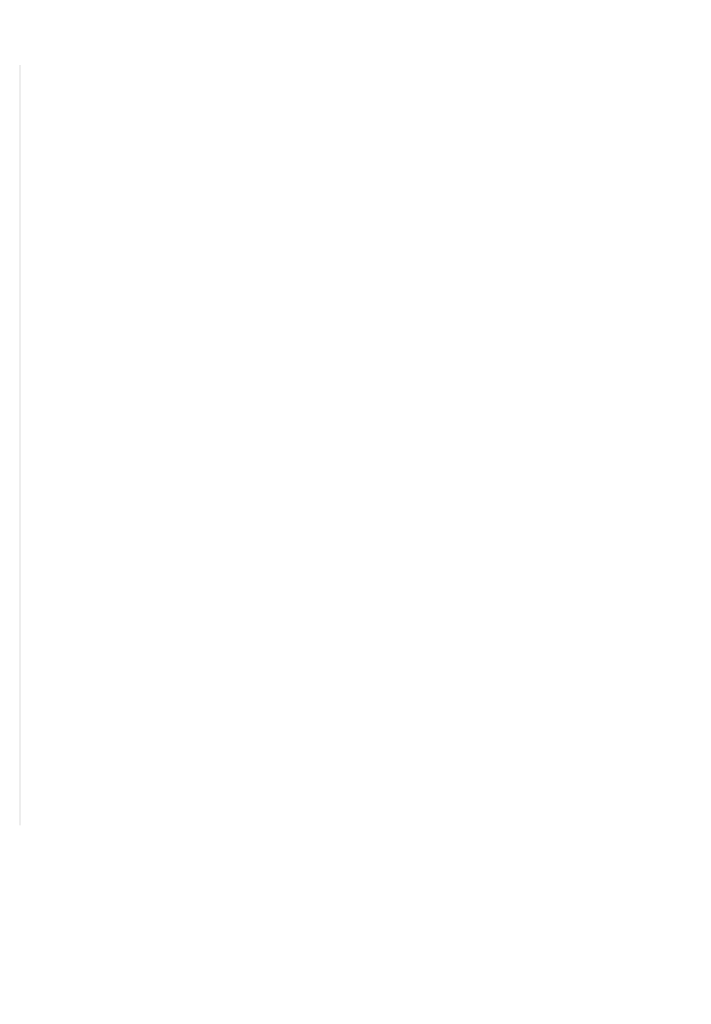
# Model space of a CAD drawing. Header units: millimetres. Extents: x -14651 to 169533, y -50079 to -19374.
# Tile 9 of 12: x 124363 to 133420, y -36079 to -22809. Entities that reach past the tile are written whole.
import ezdxf

# ---------------------------------------------------------------- set-up
doc = ezdxf.new("R2010")
doc.units = ezdxf.units.MM
doc.header["$LTSCALE"] = 10
doc.layers.add('Nowe_A-Schody _Nr_pióra__71', color=7, linetype='Continuous', lineweight=13)
for name, color, linetype in [('Nowe_A-Wentylacja-Mechaniczna-0-5', 7, 'Continuous'), ('Nowe_A-Ściany-Działowe', 7, 'Continuous'), ('Nowe_A-Ściany-Wewnętrzne', 7, 'Continuous'), ('Nowe_A-Ściany-Zewnętrzne', 7, 'Continuous')]:
    doc.layers.add(name, color=color, linetype=linetype)
doc.styles.add('STYL_AUTOMATYCZNY_1', font='arial.ttf')
pattern_1 = [(0, (-167137.645, 36065.26), (0, 86.60254), [0, -50]), (0, (-167112.645, 36108.56), (0, 86.60254), [0, -50])]
pattern_2 = [(45, (-167137.645, 36065.26), (-63.639609, 63.639609), [])]
pattern_3 = [(0, (-167137.645, 36065.257), (0, 37.5), [0, -37.5])]

msp = doc.modelspace()

# ---------------------------------------------------------------- hatches: boundary and pattern name
at = {"layer": 'Nowe_A-Wentylacja-Mechaniczna-0-5', "linetype": 'Continuous', "lineweight": 0, "true_color": 0x000000}
h = msp.add_hatch(dxfattribs=at)
h.set_pattern_fill('Gips', color=18, style=0, pattern_type=2)
h.set_pattern_definition(pattern_3)
h.paths.add_polyline_path([(132208.47, -29339.42), (131533.36, -29339.42), (131533.36, -29364.42), (132208.47, -29364.42)])
h = msp.add_hatch(dxfattribs=at)
h.set_pattern_fill('Gips', color=18, style=0, pattern_type=2)
h.set_pattern_definition(pattern_3)
h.paths.add_polyline_path([(132233.47, -29339.42), (132208.47, -29339.42), (132233.47, -29364.42)])
h = msp.add_hatch(dxfattribs=at)
h.set_pattern_fill('Gips', color=18, style=0, pattern_type=2)
h.set_pattern_definition(pattern_3)
h.paths.add_polyline_path([(132208.47, -29339.42), (132208.47, -29364.42), (132233.47, -29364.42)])
h = msp.add_hatch(dxfattribs=at)
h.set_pattern_fill('Gips', color=18, style=0, pattern_type=2)
h.set_pattern_definition(pattern_3)
h.paths.add_polyline_path([(125953.51, -29764.27), (125928.51, -29739.27), (125928.51, -29764.27)])
h = msp.add_hatch(dxfattribs=at)
h.set_pattern_fill('Gips', color=18, style=0, pattern_type=2)
h.set_pattern_definition(pattern_3)
h.paths.add_polyline_path([(125953.51, -29739.27), (125928.51, -29739.27), (125953.51, -29764.27)])
h = msp.add_hatch(dxfattribs=at)
h.set_pattern_fill('Gips', color=18, style=0, pattern_type=2)
h.set_pattern_definition(pattern_3)
h.paths.add_polyline_path([(125928.51, -29764.27), (125928.51, -30124.27), (125953.51, -30124.27), (125953.51, -29764.27)])
at = {"layer": 'Nowe_A-Ściany-Działowe', "linetype": 'Continuous', "lineweight": 0, "true_color": 0x000000}
h = msp.add_hatch(dxfattribs=at)
h.set_pattern_fill('Tynk', color=18, style=0, pattern_type=2)
h.set_pattern_definition(pattern_1)
h.paths.add_polyline_path([(128198.11, -23879.15), (128208.11, -23879.15), (128208.11, -23869.15), (128198.11, -23869.15)])
h = msp.add_hatch(dxfattribs=at)
h.set_pattern_fill('Tynk', color=18, style=0, pattern_type=2)
h.set_pattern_definition(pattern_1)
h.paths.add_polyline_path([(128208.11, -26998.65), (128208.11, -23879.15), (128198.11, -23879.15), (128198.11, -26998.65)])
h = msp.add_hatch(dxfattribs=at)
h.set_pattern_fill('Tynk', color=18, style=0, pattern_type=2)
h.set_pattern_definition(pattern_1)
h.paths.add_polyline_path([(128333.11, -26998.65), (128333.11, -23879.15), (128323.11, -23879.15), (128323.11, -26998.65)])
h = msp.add_hatch(dxfattribs=at)
h.set_pattern_fill('Tynk', color=18, style=0, pattern_type=2)
h.set_pattern_definition(pattern_1)
h.paths.add_polyline_path([(124633.36, -26998.65), (124633.36, -27008.65), (127098.11, -27008.65), (127098.11, -26998.65)])
h = msp.add_hatch(dxfattribs=at)
h.set_pattern_fill('Tynk', color=18, style=0, pattern_type=2)
h.set_pattern_definition(pattern_1)
h.paths.add_polyline_path([(128118.11, -26998.65), (128118.11, -27008.65), (128198.11, -27008.65), (128198.11, -26998.65)])
h = msp.add_hatch(dxfattribs=at)
h.set_pattern_fill('Tynk', color=18, style=0, pattern_type=2)
h.set_pattern_definition(pattern_1)
h.paths.add_polyline_path([(128208.11, -27008.65), (128208.11, -26998.65), (128198.11, -26998.65), (128198.11, -27008.65)])
h = msp.add_hatch(dxfattribs=at)
h.set_pattern_fill('Bloczki_ceramiczne', color=18, style=0, pattern_type=2)
h.set_pattern_definition(pattern_2)
h.paths.add_polyline_path([(128208.11, -27008.65), (128208.11, -27123.65), (128323.11, -27008.65)])
h = msp.add_hatch(dxfattribs=at)
h.set_pattern_fill('Tynk', color=18, style=0, pattern_type=2)
h.set_pattern_definition(pattern_1)
h.paths.add_polyline_path([(128333.11, -26998.65), (128323.11, -27008.65), (128333.11, -27008.65)])
h = msp.add_hatch(dxfattribs=at)
h.set_pattern_fill('Tynk', color=18, style=0, pattern_type=2)
h.set_pattern_definition(pattern_1)
h.paths.add_polyline_path([(128323.11, -26998.65), (128323.11, -27008.65), (128333.11, -26998.65)])
h = msp.add_hatch(dxfattribs=at)
h.set_pattern_fill('Tynk', color=18, style=0, pattern_type=2)
h.set_pattern_definition(pattern_1)
h.paths.add_polyline_path([(128333.11, -26998.65), (128333.11, -27008.65), (128913.11, -27008.65), (128913.11, -26998.65)])
h = msp.add_hatch(dxfattribs=at)
h.set_pattern_fill('Tynk', color=18, style=0, pattern_type=2)
h.set_pattern_definition(pattern_1)
h.paths.add_polyline_path([(129933.11, -26998.65), (129933.11, -27008.65), (131233.36, -27008.65), (131233.36, -26998.65)])
h = msp.add_hatch(dxfattribs=at)
h.set_pattern_fill('Tynk', color=18, style=0, pattern_type=2)
h.set_pattern_definition(pattern_1)
h.paths.add_polyline_path([(126903.51, -27123.65), (124633.36, -27123.65), (124633.36, -27133.65), (126903.51, -27133.65)])
h = msp.add_hatch(dxfattribs=at)
h.set_pattern_fill('Tynk', color=18, style=0, pattern_type=2)
h.set_pattern_definition(pattern_1)
h.paths.add_polyline_path([(126903.51, -27133.65), (126913.51, -27133.65), (126913.51, -27123.65), (126903.51, -27123.65)])
h = msp.add_hatch(dxfattribs=at)
h.set_pattern_fill('Tynk', color=18, style=0, pattern_type=2)
h.set_pattern_definition(pattern_1)
h.paths.add_polyline_path([(127028.51, -27133.65), (127038.51, -27133.65), (127038.51, -27123.65), (127028.51, -27123.65)])
h = msp.add_hatch(dxfattribs=at)
h.set_pattern_fill('Tynk', color=18, style=0, pattern_type=2)
h.set_pattern_definition(pattern_1)
h.paths.add_polyline_path([(127098.11, -27123.65), (127038.51, -27123.65), (127038.51, -27133.65), (127098.11, -27133.65)])
h = msp.add_hatch(dxfattribs=at)
h.set_pattern_fill('Tynk', color=18, style=0, pattern_type=2)
h.set_pattern_definition(pattern_1)
h.paths.add_polyline_path([(128198.11, -27123.65), (128118.11, -27123.65), (128118.11, -27133.65), (128198.11, -27133.65)])
h = msp.add_hatch(dxfattribs=at)
h.set_pattern_fill('Tynk', color=18, style=0, pattern_type=2)
h.set_pattern_definition(pattern_1)
h.paths.add_polyline_path([(128198.11, -27133.65), (128208.11, -27133.65), (128208.11, -27123.65)])
h = msp.add_hatch(dxfattribs=at)
h.set_pattern_fill('Tynk', color=18, style=0, pattern_type=2)
h.set_pattern_definition(pattern_1)
h.paths.add_polyline_path([(128208.11, -27123.65), (128198.11, -27123.65), (128198.11, -27133.65)])
h = msp.add_hatch(dxfattribs=at)
h.set_pattern_fill('Tynk', color=18, style=0, pattern_type=2)
h.set_pattern_definition(pattern_1)
h.paths.add_polyline_path([(128913.11, -27123.65), (128208.11, -27123.65), (128208.11, -27133.65), (128913.11, -27133.65)])
h = msp.add_hatch(dxfattribs=at)
h.set_pattern_fill('Tynk', color=18, style=0, pattern_type=2)
h.set_pattern_definition(pattern_1)
h.paths.add_polyline_path([(129933.11, -27123.65), (129933.11, -27133.65), (131268.36, -27133.65), (131268.36, -27123.65)])
h = msp.add_hatch(dxfattribs=at)
h.set_pattern_fill('Tynk', color=18, style=0, pattern_type=2)
h.set_pattern_definition(pattern_1)
h.paths.add_polyline_path([(131263.36, -28783.65), (129463.36, -28783.65), (129463.36, -28793.65), (131263.36, -28793.65)])
h = msp.add_hatch(dxfattribs=at)
h.set_pattern_fill('Tynk', color=18, style=0, pattern_type=2)
h.set_pattern_definition(pattern_1)
h.paths.add_polyline_path([(129463.36, -28918.65), (131263.36, -28918.65), (131263.36, -28908.65), (129463.36, -28908.65)])
h = msp.add_hatch(dxfattribs=at)
h.set_pattern_fill('Tynk', color=18, style=0, pattern_type=2)
h.set_pattern_definition(pattern_1)
h.paths.add_polyline_path([(133218.36, -28979.15), (133218.36, -29928.01), (133228.36, -29928.01), (133228.36, -28979.15)])
h = msp.add_hatch(dxfattribs=at)
h.set_pattern_fill('Tynk', color=18, style=0, pattern_type=2)
h.set_pattern_definition(pattern_1)
h.paths.add_polyline_path([(133343.36, -28979.15), (133343.36, -29928.01), (133353.36, -29928.01), (133353.36, -28979.15)])
h = msp.add_hatch(dxfattribs=at)
h.set_pattern_fill('Tynk', color=18, style=0, pattern_type=2)
h.set_pattern_definition(pattern_1)
h.paths.add_polyline_path([(126903.51, -29814.27), (126913.51, -29814.27), (126913.51, -29764.27), (126903.51, -29764.27)])
h = msp.add_hatch(dxfattribs=at)
h.set_pattern_fill('Tynk', color=18, style=0, pattern_type=2)
h.set_pattern_definition(pattern_1)
h.paths.add_polyline_path([(127028.51, -29764.27), (127038.51, -29764.27), (127038.51, -29739.27), (127028.51, -29739.27)])
h = msp.add_hatch(dxfattribs=at)
h.set_pattern_fill('Tynk', color=18, style=0, pattern_type=2)
h.set_pattern_definition(pattern_1)
h.paths.add_polyline_path([(126903.51, -30124.27), (124633.36, -30124.27), (124633.36, -30134.27), (126903.51, -30134.27)])
h = msp.add_hatch(dxfattribs=at)
h.set_pattern_fill('Tynk', color=18, style=0, pattern_type=2)
h.set_pattern_definition(pattern_1)
h.paths.add_polyline_path([(124633.36, -30259.27), (127038.51, -30259.27), (127028.51, -30249.27), (124633.36, -30249.27)])
h = msp.add_hatch(dxfattribs=at)
h.set_pattern_fill('Tynk', color=18, style=0, pattern_type=2)
h.set_pattern_definition(pattern_1)
h.paths.add_polyline_path([(126903.51, -30134.27), (126913.51, -30134.27), (126903.51, -30124.27)])
h = msp.add_hatch(dxfattribs=at)
h.set_pattern_fill('Tynk', color=18, style=0, pattern_type=2)
h.set_pattern_definition(pattern_1)
h.paths.add_polyline_path([(127038.51, -30249.27), (127028.51, -30249.27), (127038.51, -30259.27)])
h = msp.add_hatch(dxfattribs=at)
h.set_pattern_fill('Tynk', color=18, style=0, pattern_type=2)
h.set_pattern_definition(pattern_1)
h.paths.add_polyline_path([(133218.36, -31779.11), (133228.36, -31779.11), (133228.36, -30928.01), (133218.36, -30928.01)])
h = msp.add_hatch(dxfattribs=at)
h.set_pattern_fill('Tynk', color=18, style=0, pattern_type=2)
h.set_pattern_definition(pattern_1)
h.paths.add_polyline_path([(133343.36, -31779.11), (133353.36, -31779.11), (133353.36, -30928.01), (133343.36, -30928.01)])
h = msp.add_hatch(dxfattribs=at)
h.set_pattern_fill('Tynk', color=18, style=0, pattern_type=2)
h.set_pattern_definition(pattern_1)
h.paths.add_polyline_path([(133218.36, -31789.11), (133228.36, -31789.11), (133228.36, -31779.11), (133218.36, -31779.11)])
h = msp.add_hatch(dxfattribs=at)
h.set_pattern_fill('Tynk', color=18, style=0, pattern_type=2)
h.set_pattern_definition(pattern_1)
h.paths.add_polyline_path([(131533.36, -31904.11), (131533.36, -31914.11), (133420.36, -31914.11), (133420.36, -31904.11)])
at = {"layer": 'Nowe_A-Ściany-Wewnętrzne', "linetype": 'Continuous', "lineweight": 0, "true_color": 0x000000}
h = msp.add_hatch(dxfattribs=at)
h.set_pattern_fill('Tynk', color=18, style=0, pattern_type=2)
h.set_pattern_definition(pattern_1)
h.paths.add_polyline_path([(131073.36, -22809.15), (131063.36, -22809.15), (131073.36, -22819.15)])
h = msp.add_hatch(dxfattribs=at)
h.set_pattern_fill('Tynk', color=18, style=0, pattern_type=2)
h.set_pattern_definition(pattern_1)
h.paths.add_polyline_path([(131073.36, -22819.15), (131063.36, -22809.15), (131063.36, -22819.15)])
h = msp.add_hatch(dxfattribs=at)
h.set_pattern_fill('Tynk', color=18, style=0, pattern_type=2)
h.set_pattern_definition(pattern_1)
h.paths.add_polyline_path([(131073.36, -23409.15), (131073.36, -22819.15), (131063.36, -22819.15), (131063.36, -23409.15)])
h = msp.add_hatch(dxfattribs=at)
h.set_pattern_fill('Tynk', color=18, style=0, pattern_type=2)
h.set_pattern_definition(pattern_1)
h.paths.add_polyline_path([(131528.36, -23269.15), (131523.36, -23269.15), (131528.36, -23274.15)])
h = msp.add_hatch(dxfattribs=at)
h.set_pattern_fill('Tynk', color=18, style=0, pattern_type=2)
h.set_pattern_definition(pattern_1)
h.paths.add_polyline_path([(131528.36, -23274.15), (131523.36, -23269.15), (131523.36, -23274.15)])
h = msp.add_hatch(dxfattribs=at)
h.set_pattern_fill('Tynk', color=18, style=0, pattern_type=2)
h.set_pattern_definition(pattern_1)
h.paths.add_polyline_path([(131523.36, -23274.15), (131523.36, -23874.09), (131528.36, -23879.15), (131528.36, -23274.15)])
h = msp.add_hatch(dxfattribs=at)
h.set_pattern_fill('Tynk', color=18, style=0, pattern_type=2)
h.set_pattern_definition(pattern_1)
h.paths.add_polyline_path([(124373.36, -23409.15), (124373.36, -23419.15), (125493.1, -23419.15), (125493.1, -23409.15)])
h = msp.add_hatch(dxfattribs=at)
h.set_pattern_fill('Tynk', color=18, style=0, pattern_type=2)
h.set_pattern_definition(pattern_1)
h.paths.add_polyline_path([(126993.1, -23419.15), (129038.1, -23419.15), (129038.1, -23409.15), (126993.1, -23409.15)])
h = msp.add_hatch(dxfattribs=at)
h.set_pattern_fill('Tynk', color=18, style=0, pattern_type=2)
h.set_pattern_definition(pattern_1)
h.paths.add_polyline_path([(129048.1, -23409.15), (129038.1, -23409.15), (129038.1, -23419.15), (129038.1, -23619.15), (129048.1, -23619.15)])
h = msp.add_hatch(dxfattribs=at)
h.set_pattern_fill('Tynk', color=18, style=0, pattern_type=2)
h.set_pattern_definition(pattern_1)
h.paths.add_polyline_path([(131063.36, -23409.15), (130438.1, -23409.15), (130438.1, -23419.15), (131063.36, -23419.15)])
h = msp.add_hatch(dxfattribs=at)
h.set_pattern_fill('Tynk', color=18, style=0, pattern_type=2)
h.set_pattern_definition(pattern_1)
h.paths.add_polyline_path([(131073.25, -23419.15), (131063.36, -23409.15), (131063.36, -23419.15)])
h = msp.add_hatch(dxfattribs=at)
h.set_pattern_fill('Tynk', color=18, style=0, pattern_type=2)
h.set_pattern_definition(pattern_1)
h.paths.add_polyline_path([(131073.36, -23409.15), (131063.36, -23409.15), (131073.25, -23419.15), (131073.36, -23419.15)])
h = msp.add_hatch(dxfattribs=at)
h.set_pattern_fill('Bloczki_ceramiczne', color=18, style=0, pattern_type=2)
h.set_pattern_definition(pattern_2)
h.paths.add_polyline_path([(131271.12, -23619.15), (131273.36, -23621.41), (131273.36, -23619.15)])
h = msp.add_hatch(dxfattribs=at)
h.set_pattern_fill('Tynk', color=18, style=0, pattern_type=2)
h.set_pattern_definition(pattern_1)
h.paths.add_polyline_path([(129038.1, -23879.15), (129048.1, -23879.15), (129048.1, -23679.15), (129038.1, -23679.15), (129038.1, -23869.15)])
h = msp.add_hatch(dxfattribs=at)
h.set_pattern_fill('Bloczki_ceramiczne', color=18, style=0, pattern_type=2)
h.set_pattern_definition(pattern_2)
h.paths.add_polyline_path([(124627.61, -23869.15), (124623.36, -23861.74), (124623.36, -23869.15)])
h = msp.add_hatch(dxfattribs=at)
h.set_pattern_fill('Tynk', color=18, style=0, pattern_type=2)
h.set_pattern_definition(pattern_1)
h.paths.add_polyline_path([(125493.1, -23869.15), (124633.36, -23869.15), (124633.36, -23879.15), (125493.1, -23879.15)])
h = msp.add_hatch(dxfattribs=at)
h.set_pattern_fill('Tynk', color=18, style=0, pattern_type=2)
h.set_pattern_definition(pattern_1)
h.paths.add_polyline_path([(128198.11, -23869.15), (126993.1, -23869.15), (126993.1, -23879.15), (128198.11, -23879.15)])
h = msp.add_hatch(dxfattribs=at)
h.set_pattern_fill('Tynk', color=18, style=0, pattern_type=2)
h.set_pattern_definition(pattern_1)
h.paths.add_polyline_path([(128323.11, -23879.15), (128333.11, -23879.15), (128333.11, -23869.15), (128323.11, -23869.15)])
h = msp.add_hatch(dxfattribs=at)
h.set_pattern_fill('Tynk', color=18, style=0, pattern_type=2)
h.set_pattern_definition(pattern_1)
h.paths.add_polyline_path([(129038.1, -23869.15), (128333.11, -23869.15), (128333.11, -23879.15), (129038.1, -23879.15)])
h = msp.add_hatch(dxfattribs=at)
h.set_pattern_fill('Tynk', color=18, style=0, pattern_type=2)
h.set_pattern_definition(pattern_1)
h.paths.add_polyline_path([(131233.36, -23869.15), (130438.1, -23869.15), (130438.1, -23879.15), (131233.36, -23879.15)])
h = msp.add_hatch(dxfattribs=at)
h.set_pattern_fill('Gips', color=18, style=0, pattern_type=2)
h.set_pattern_definition(pattern_3)
h.paths.add_polyline_path([(131220.86, -23879.15), (131220.86, -26998.65), (131233.36, -26998.65), (131233.36, -23879.15)])
h = msp.add_hatch(dxfattribs=at)
h.set_pattern_fill('Tynk', color=18, style=0, pattern_type=2)
h.set_pattern_definition(pattern_1)
h.paths.add_polyline_path([(131268.36, -23879.15), (131273.36, -23879.15), (131273.36, -23869.15), (131268.36, -23869.15)])
h = msp.add_hatch(dxfattribs=at)
h.set_pattern_fill('Tynk', color=18, style=0, pattern_type=2)
h.set_pattern_definition(pattern_1)
h.paths.add_polyline_path([(131273.36, -27008.65), (131273.36, -23879.15), (131268.36, -23879.15), (131268.36, -27008.65)])
h = msp.add_hatch(dxfattribs=at)
h.set_pattern_fill('Tynk', color=18, style=0, pattern_type=2)
h.set_pattern_definition(pattern_1)
h.paths.add_polyline_path([(131523.36, -23874.09), (131523.36, -23879.15), (131528.36, -23879.15)])
h = msp.add_hatch(dxfattribs=at)
h.set_pattern_fill('Tynk', color=18, style=0, pattern_type=2)
h.set_pattern_definition(pattern_1)
h.paths.add_polyline_path([(131523.36, -23879.15), (131523.36, -27071.87), (131528.36, -27071.87), (131528.36, -23879.15)])
h = msp.add_hatch(dxfattribs=at)
h.set_pattern_fill('Tynk', color=18, style=0, pattern_type=2)
h.set_pattern_definition(pattern_1)
h.paths.add_polyline_path([(132933.36, -27066.87), (132933.36, -25869.59), (132928.36, -25869.59), (132928.36, -27066.87)])
h = msp.add_hatch(dxfattribs=at)
h.set_pattern_fill('Tynk', color=18, style=0, pattern_type=2)
h.set_pattern_definition(pattern_1)
h.paths.add_polyline_path([(133118.36, -26881.87), (133118.36, -25869.59), (133113.36, -25869.59), (133113.36, -26881.87)])
h = msp.add_hatch(dxfattribs=at)
h.set_pattern_fill('Tynk', color=18, style=0, pattern_type=2)
h.set_pattern_definition(pattern_1)
h.paths.add_polyline_path([(133113.36, -26881.87), (133113.36, -26886.87), (133118.36, -26881.87)])
h = msp.add_hatch(dxfattribs=at)
h.set_pattern_fill('Tynk', color=18, style=0, pattern_type=2)
h.set_pattern_definition(pattern_1)
h.paths.add_polyline_path([(133118.36, -26881.87), (133113.36, -26886.87), (133118.36, -26886.87)])
h = msp.add_hatch(dxfattribs=at)
h.set_pattern_fill('Tynk', color=18, style=0, pattern_type=2)
h.set_pattern_definition(pattern_1)
h.paths.add_polyline_path([(133221.31, -26881.87), (133118.36, -26881.87), (133118.36, -26886.87), (133221.31, -26886.87)])
h = msp.add_hatch(dxfattribs=at)
h.set_pattern_fill('Tynk', color=18, style=0, pattern_type=2)
h.set_pattern_definition(pattern_1)
h.paths.add_polyline_path([(133226.31, -26881.87), (133221.31, -26881.87), (133221.31, -26886.87), (133221.31, -26951.87), (133226.31, -26951.87)])
h = msp.add_hatch(dxfattribs=at)
h.set_pattern_fill('Tynk', color=18, style=0, pattern_type=2)
h.set_pattern_definition(pattern_1)
h.paths.add_polyline_path([(131268.36, -27008.65), (131268.36, -27071.87), (131273.36, -27071.87), (131273.36, -27008.65)])
h = msp.add_hatch(dxfattribs=at)
h.set_pattern_fill('Tynk', color=18, style=0, pattern_type=2)
h.set_pattern_definition(pattern_1)
h.paths.add_polyline_path([(132928.36, -27066.87), (132928.36, -27071.87), (132933.36, -27066.87)])
h = msp.add_hatch(dxfattribs=at)
h.set_pattern_fill('Tynk', color=18, style=0, pattern_type=2)
h.set_pattern_definition(pattern_1)
h.paths.add_polyline_path([(132928.36, -27071.87), (132933.36, -27071.87), (132933.36, -27066.87)])
h = msp.add_hatch(dxfattribs=at)
h.set_pattern_fill('Tynk', color=18, style=0, pattern_type=2)
h.set_pattern_definition(pattern_1)
h.paths.add_polyline_path([(131273.36, -27071.87), (131263.36, -27071.87), (131263.36, -27216.65), (131273.36, -27216.65)])
h = msp.add_hatch(dxfattribs=at)
h.set_pattern_fill('Tynk', color=18, style=0, pattern_type=2)
h.set_pattern_definition(pattern_1)
h.paths.add_polyline_path([(131523.36, -27071.87), (131523.36, -27216.65), (131533.36, -27216.65), (131533.36, -27071.87)])
h = msp.add_hatch(dxfattribs=at)
h.set_pattern_fill('Tynk', color=18, style=0, pattern_type=2)
h.set_pattern_definition(pattern_1)
h.paths.add_polyline_path([(131263.36, -28783.65), (131273.36, -28783.65), (131273.36, -28216.65), (131263.36, -28216.65)])
h = msp.add_hatch(dxfattribs=at)
h.set_pattern_fill('Tynk', color=18, style=0, pattern_type=2)
h.set_pattern_definition(pattern_1)
h.paths.add_polyline_path([(131533.36, -28216.65), (131523.36, -28216.65), (131523.36, -28709.15), (131533.36, -28709.15)])
h = msp.add_hatch(dxfattribs=at)
h.set_pattern_fill('Tynk', color=18, style=0, pattern_type=2)
h.set_pattern_definition(pattern_1)
h.paths.add_polyline_path([(131263.36, -28783.65), (131263.36, -28793.65), (131273.36, -28793.65), (131273.36, -28783.65)])
h = msp.add_hatch(dxfattribs=at)
h.set_pattern_fill('Tynk', color=18, style=0, pattern_type=2)
h.set_pattern_definition(pattern_1)
h.paths.add_polyline_path([(131523.36, -28709.15), (131523.36, -28719.15), (131533.36, -28719.15), (131533.36, -28709.15)])
h = msp.add_hatch(dxfattribs=at)
h.set_pattern_fill('Tynk', color=18, style=0, pattern_type=2)
h.set_pattern_definition(pattern_1)
h.paths.add_polyline_path([(131263.36, -28908.65), (131263.36, -33209.15), (131273.36, -33209.15), (131273.36, -28908.65)])
h = msp.add_hatch(dxfattribs=at)
h.set_pattern_fill('Tynk', color=18, style=0, pattern_type=2)
h.set_pattern_definition(pattern_1)
h.paths.add_polyline_path([(131523.36, -28969.15), (131523.36, -28979.15), (131533.36, -28979.15), (131533.36, -28969.15)])
h = msp.add_hatch(dxfattribs=at)
h.set_pattern_fill('Tynk', color=18, style=0, pattern_type=2)
h.set_pattern_definition(pattern_1)
h.paths.add_polyline_path([(131523.36, -28979.15), (131523.36, -31779.11), (131533.36, -31779.11), (131533.36, -28979.15)])
h = msp.add_hatch(dxfattribs=at)
h.set_pattern_fill('Tynk', color=18, style=0, pattern_type=2)
h.set_pattern_definition(pattern_1)
h.paths.add_polyline_path([(133228.36, -28969.15), (133218.36, -28969.15), (133218.36, -28979.15), (133228.36, -28979.15)])
h = msp.add_hatch(dxfattribs=at)
h.set_pattern_fill('Tynk', color=18, style=0, pattern_type=2)
h.set_pattern_definition(pattern_1)
h.paths.add_polyline_path([(131523.36, -31779.11), (131523.36, -31789.11), (131533.36, -31789.11), (131533.36, -31779.11)])
h = msp.add_hatch(dxfattribs=at)
h.set_pattern_fill('Tynk', color=18, style=0, pattern_type=2)
h.set_pattern_definition(pattern_1)
h.paths.add_polyline_path([(131523.36, -31904.11), (131523.36, -33209.15), (131533.36, -33209.15), (131533.36, -31904.11)])
h = msp.add_hatch(dxfattribs=at)
h.set_pattern_fill('Bloczki_ceramiczne', color=18, style=0, pattern_type=2)
h.set_pattern_definition(pattern_2)
h.paths.add_polyline_path([(124623.36, -33219.15), (124623.36, -33226.56), (124627.61, -33219.15)])
h = msp.add_hatch(dxfattribs=at)
h.set_pattern_fill('Tynk', color=18, style=0, pattern_type=2)
h.set_pattern_definition(pattern_1)
h.paths.add_polyline_path([(128333.36, -33209.15), (128323.36, -33209.15), (128323.36, -33354.15), (128333.36, -33354.15), (128333.36, -33219.15)])
h = msp.add_hatch(dxfattribs=at)
h.set_pattern_fill('Tynk', color=18, style=0, pattern_type=2)
h.set_pattern_definition(pattern_1)
h.paths.add_polyline_path([(131273.36, -33209.15), (131263.36, -33209.15), (131263.36, -33219.15), (131273.36, -33219.15)])
h = msp.add_hatch(dxfattribs=at)
h.set_pattern_fill('Tynk', color=18, style=0, pattern_type=2)
h.set_pattern_definition(pattern_1)
h.paths.add_polyline_path([(131523.36, -33219.15), (131533.36, -33219.15), (131533.36, -33209.15)])
h = msp.add_hatch(dxfattribs=at)
h.set_pattern_fill('Tynk', color=18, style=0, pattern_type=2)
h.set_pattern_definition(pattern_1)
h.paths.add_polyline_path([(131523.36, -33209.15), (131523.36, -33219.15), (131533.36, -33209.15)])
h = msp.add_hatch(dxfattribs=at)
h.set_pattern_fill('Tynk', color=18, style=0, pattern_type=2)
h.set_pattern_definition(pattern_1)
h.paths.add_polyline_path([(128323.36, -33679.15), (128333.36, -33679.15), (128333.36, -33669.15), (128333.36, -33469.15), (128323.36, -33469.15)])
h = msp.add_hatch(dxfattribs=at)
h.set_pattern_fill('Tynk', color=18, style=0, pattern_type=2)
h.set_pattern_definition(pattern_1)
h.paths.add_polyline_path([(124369.1, -33669.15), (124363.36, -33669.15), (124363.36, -33679.15)])
h = msp.add_hatch(dxfattribs=at)
h.set_pattern_fill('Tynk', color=18, style=0, pattern_type=2)
h.set_pattern_definition(pattern_1)
h.paths.add_polyline_path([(124369.1, -33669.15), (124363.36, -33679.15), (124373.36, -33679.15), (124373.36, -33669.15)])
h = msp.add_hatch(dxfattribs=at)
h.set_pattern_fill('Tynk', color=18, style=0, pattern_type=2)
h.set_pattern_definition(pattern_1)
h.paths.add_polyline_path([(124373.36, -33669.15), (124373.36, -33679.15), (126533.36, -33679.15), (126533.36, -33669.15)])
h = msp.add_hatch(dxfattribs=at)
h.set_pattern_fill('Tynk', color=18, style=0, pattern_type=2)
h.set_pattern_definition(pattern_1)
h.paths.add_polyline_path([(128333.36, -33669.15), (128333.36, -33679.15), (131063.36, -33679.15), (131063.36, -33669.15)])
h = msp.add_hatch(dxfattribs=at)
h.set_pattern_fill('Tynk', color=18, style=0, pattern_type=2)
h.set_pattern_definition(pattern_1)
h.paths.add_polyline_path([(131063.36, -33679.15), (131073.36, -33679.15), (131073.36, -33669.15)])
h = msp.add_hatch(dxfattribs=at)
h.set_pattern_fill('Tynk', color=18, style=0, pattern_type=2)
h.set_pattern_definition(pattern_1)
h.paths.add_polyline_path([(131063.36, -33669.15), (131063.36, -33679.15), (131073.36, -33669.15)])
at = {"layer": 'Nowe_A-Ściany-Zewnętrzne', "linetype": 'Continuous', "lineweight": 0, "true_color": 0x000000}
h = msp.add_hatch(dxfattribs=at)
h.set_pattern_fill('Tynk', color=18, style=0, pattern_type=2)
h.set_pattern_definition(pattern_1)
h.paths.add_polyline_path([(131073.36, -22809.15), (131073.36, -22819.15), (131863.15, -22819.15), (131863.15, -22809.15)])
h = msp.add_hatch(dxfattribs=at)
h.set_pattern_fill('Tynk', color=18, style=0, pattern_type=2)
h.set_pattern_definition(pattern_1)
h.paths.add_polyline_path([(131873.15, -22809.15), (131863.15, -22809.15), (131863.15, -22819.15), (131863.15, -23019.15), (131873.15, -23019.15)])
h = msp.add_hatch(dxfattribs=at)
h.set_pattern_fill('Tynk', color=18, style=0, pattern_type=2)
h.set_pattern_definition(pattern_1)
h.paths.add_polyline_path([(131528.36, -23274.15), (131863.15, -23274.15), (131863.15, -23269.15), (131528.36, -23269.15)])
h = msp.add_hatch(dxfattribs=at)
h.set_pattern_fill('Tynk', color=18, style=0, pattern_type=2)
h.set_pattern_definition(pattern_1)
h.paths.add_polyline_path([(124373.36, -23409.15), (124363.36, -23409.15), (124369.1, -23419.15), (124373.36, -23419.15)])
h = msp.add_hatch(dxfattribs=at)
h.set_pattern_fill('Tynk', color=18, style=0, pattern_type=2)
h.set_pattern_definition(pattern_1)
h.paths.add_polyline_path([(124363.36, -23419.15), (124369.1, -23419.15), (124363.36, -23409.15)])
h = msp.add_hatch(dxfattribs=at)
h.set_pattern_fill('Tynk', color=18, style=0, pattern_type=2)
h.set_pattern_definition(pattern_1)
h.paths.add_polyline_path([(124369.1, -33669.15), (124373.36, -33661.74), (124373.36, -23426.56), (124369.1, -23419.15), (124363.36, -23419.15), (124363.36, -33669.15)])
h = msp.add_hatch(dxfattribs=at)
h.set_pattern_fill('Tynk', color=18, style=0, pattern_type=2)
h.set_pattern_definition(pattern_1)
h.paths.add_polyline_path([(124373.36, -23419.15), (124369.1, -23419.15), (124373.36, -23426.56)])
h = msp.add_hatch(dxfattribs=at)
h.set_pattern_fill('Tynk', color=18, style=0, pattern_type=2)
h.set_pattern_definition(pattern_1)
h.paths.add_polyline_path([(124633.36, -26998.65), (124633.36, -23879.15), (124627.61, -23869.15), (124623.36, -23869.15), (124623.36, -26998.65)])
h = msp.add_hatch(dxfattribs=at)
h.set_pattern_fill('Tynk', color=18, style=0, pattern_type=2)
h.set_pattern_definition(pattern_1)
h.paths.add_polyline_path([(124627.61, -23869.15), (124633.36, -23879.15), (124633.36, -23869.15)])
h = msp.add_hatch(dxfattribs=at)
h.set_pattern_fill('Tynk', color=18, style=0, pattern_type=2)
h.set_pattern_definition(pattern_1)
h.paths.add_polyline_path([(124633.36, -27008.65), (124633.36, -26998.65), (124623.36, -26998.65), (124623.36, -27008.65)])
h = msp.add_hatch(dxfattribs=at)
h.set_pattern_fill('Tynk', color=18, style=0, pattern_type=2)
h.set_pattern_definition(pattern_1)
h.paths.add_polyline_path([(124633.36, -30134.27), (124633.36, -27123.65), (124623.36, -27123.65), (124623.36, -30134.27)])
h = msp.add_hatch(dxfattribs=at)
h.set_pattern_fill('Tynk', color=18, style=0, pattern_type=2)
h.set_pattern_definition(pattern_1)
h.paths.add_polyline_path([(124633.36, -30259.27), (124633.36, -30249.27), (124623.36, -30249.27), (124623.36, -30259.27)])
h = msp.add_hatch(dxfattribs=at)
h.set_pattern_fill('Tynk', color=18, style=0, pattern_type=2)
h.set_pattern_definition(pattern_1)
h.paths.add_polyline_path([(124627.61, -33219.15), (124633.36, -33209.15), (124633.36, -30259.27), (124623.36, -30259.27), (124623.36, -33219.15)])
h = msp.add_hatch(dxfattribs=at)
h.set_pattern_fill('Tynk', color=18, style=0, pattern_type=2)
h.set_pattern_definition(pattern_1)
h.paths.add_polyline_path([(124633.36, -33209.15), (124627.61, -33219.15), (124633.36, -33219.15)])
h = msp.add_hatch(dxfattribs=at)
h.set_pattern_fill('Tynk', color=18, style=0, pattern_type=2)
h.set_pattern_definition(pattern_1)
h.paths.add_polyline_path([(131533.36, -33219.15), (131523.36, -33219.15), (131523.36, -35609.15), (131533.36, -35609.15)])
h = msp.add_hatch(dxfattribs=at)
h.set_pattern_fill('Tynk', color=18, style=0, pattern_type=2)
h.set_pattern_definition(pattern_1)
h.paths.add_polyline_path([(124373.36, -33661.74), (124369.1, -33669.15), (124373.36, -33669.15)])
h = msp.add_hatch(dxfattribs=at)
h.set_pattern_fill('Tynk', color=18, style=0, pattern_type=2)
h.set_pattern_definition(pattern_1)
h.paths.add_polyline_path([(131063.36, -33679.15), (131063.36, -36069.15), (131073.36, -36069.15), (131073.36, -33679.15)])
h = msp.add_hatch(dxfattribs=at)
h.set_pattern_fill('Tynk', color=18, style=0, pattern_type=2)
h.set_pattern_definition(pattern_1)
h.paths.add_polyline_path([(131523.36, -35609.15), (131523.36, -35619.15), (131533.36, -35609.15)])
h = msp.add_hatch(dxfattribs=at)
h.set_pattern_fill('Tynk', color=18, style=0, pattern_type=2)
h.set_pattern_definition(pattern_1)
h.paths.add_polyline_path([(131533.36, -35609.15), (131523.36, -35619.15), (131533.36, -35619.15)])
h = msp.add_hatch(dxfattribs=at)
h.set_pattern_fill('Tynk', color=18, style=0, pattern_type=2)
h.set_pattern_definition(pattern_1)
h.paths.add_polyline_path([(131848.36, -35609.15), (131533.36, -35609.15), (131533.36, -35619.15), (131848.36, -35619.15)])
h = msp.add_hatch(dxfattribs=at)
h.set_pattern_fill('Tynk', color=18, style=0, pattern_type=2)
h.set_pattern_definition(pattern_1)
h.paths.add_polyline_path([(131848.36, -35609.15), (131848.36, -35619.15), (131848.36, -35819.15), (131858.36, -35819.15), (131858.36, -35609.15)])
h = msp.add_hatch(dxfattribs=at)
h.set_pattern_fill('Tynk', color=18, style=0, pattern_type=2)
h.set_pattern_definition(pattern_1)
h.paths.add_polyline_path([(131858.36, -36079.15), (131858.36, -35869.15), (131848.36, -35869.15), (131848.36, -36069.15), (131848.36, -36079.15)])
h = msp.add_hatch(dxfattribs=at)
h.set_pattern_fill('Tynk', color=18, style=0, pattern_type=2)
h.set_pattern_definition(pattern_1)
h.paths.add_polyline_path([(131073.36, -36069.15), (131063.36, -36069.15), (131063.36, -36079.15)])
h = msp.add_hatch(dxfattribs=at)
h.set_pattern_fill('Tynk', color=18, style=0, pattern_type=2)
h.set_pattern_definition(pattern_1)
h.paths.add_polyline_path([(131073.36, -36069.15), (131063.36, -36079.15), (131073.36, -36079.15)])

# ---------------------------------------------------------------- texts
at = {"layer": 'Nowe_A-Schody _Nr_pióra__71', "color": 7, "lineweight": 13, "insert": (132228.36, -25944.15), "char_height": 175, "attachment_point": 2, "style": 'STYL_AUTOMATYCZNY_1'}
msp.add_mtext('\\A1;{\\pqc;\\pt0,3550;\\fArial|b0|i0|c238|p0;\\W1.000000;\\fArial|b0|i0|c238|p0;\\W1.000000;\\fArial|b0|i0|c238|p0;\\W1.000000;\\A1{\\H.66x;\\S^  ;}\\fArial|b0|i0|c238|p0;\\W1.000000;\\fArial|b0|i0|c238|p0;\\W1.000000;\\fArial|b0|i0|c238|p0;\\W1.000000;\\fArial|b0|i0|c238|p0;\\W1.000000;\\A1{\\H.66x;\\S^  ;}\\fArial|b0|i0|c238|p0;\\W1.000000;\\fArial|b0|i0|c238|p0;\\W1.000000;\\fArial|b0|i0|c238|p0;\\W1.000000;\\fArial|b0|i0|c238|p0;\\W1.000000;\\A1{\\H.66x;\\S^  ;}\\fArial|b0|i0|c238|p0;\\W1.000000;}', dxfattribs=at)

doc.saveas('drawing.dxf')
